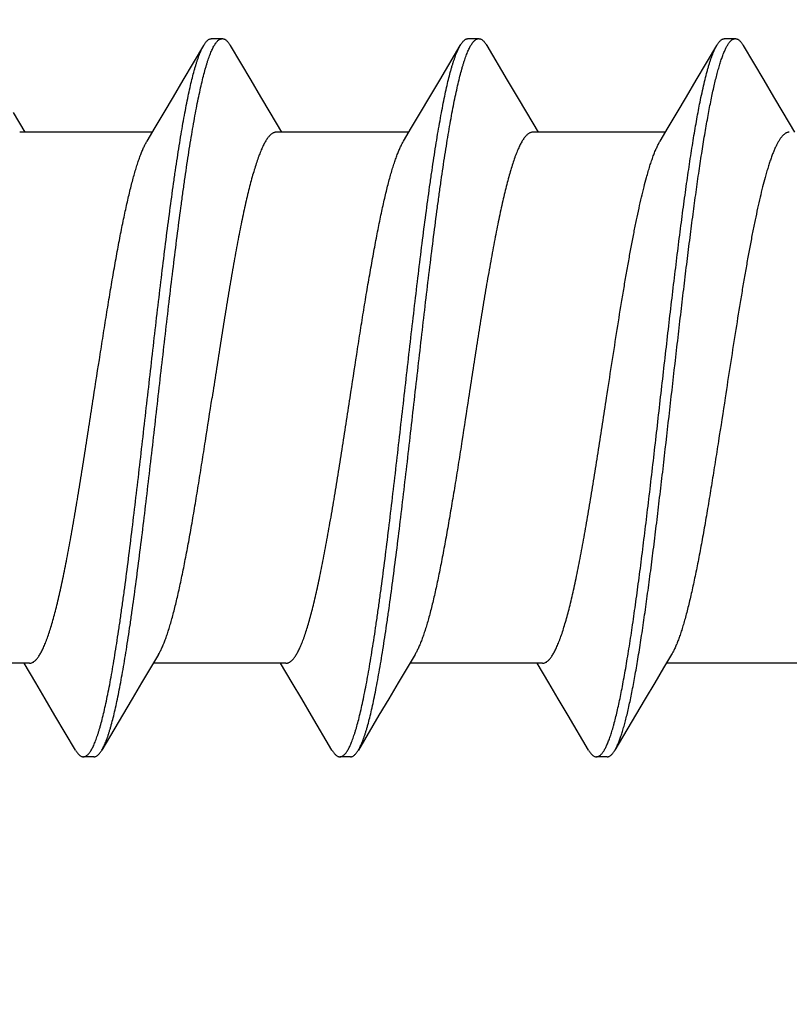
# Model space of a CAD drawing. Header units: feet. Extents: x -114 to 1432, y 355 to 669.
# Tile 170 of 197: x 1247.579 to 1247.986, y 495.868 to 496.388. Entities that reach past the tile are written whole.
import ezdxf

# ---------------------------------------------------------------- set-up
doc = ezdxf.new("R2010")
doc.units = ezdxf.units.FT
doc.header["$MEASUREMENT"] = 0
doc.layers.add('-HARDWARE', color=7, linetype='Continuous')
doc.layers.add('G-ANNO-DIM', color=2, linetype='Continuous')
doc.styles.add('Arial', font='arial.ttf')
doc.dimstyles.new('MS-16A', dxfattribs={"dimscale": 13, "dimtxt": 0.18, "dimasz": 0.18, "dimexe": 0.125, "dimexo": 0.0625, "dimgap": 0.03125, "dimtad": 1, "dimdec": 3, "dimzin": 3, "dimdsep": 46, "dimlunit": 4, "dimtxsty": 'Arial', "dimcen": 0.03125, "dimclrd": 2, "dimclre": 2, "dimclrt": 7, "dimadec": 1, "dimazin": 0, "dimtfac": 1, "dimtdec": 3, "dimtofl": 0, "dimtmove": 0, "dimatfit": 3, "dimfxl": 1, "dimtolj": 1, "dimtzin": 0, "dimarcsym": 0})

# ---------------------------------------------------------------- blocks, each defined once
blk = doc.blocks.new('*D636')
at = {"layer": 'Defpoints', "color": 0, "transparency": 16777216}
for p in [(1248.54362, 504.18809), (1239.0406, 456.18809), (1248.54362, 456.18809)]:
    blk.add_point(p, dxfattribs=at)
at = {"layer": 'G-ANNO-DIM', "color": 2, "lineweight": -2, "transparency": 16777216}
for p, q in [((1247.73112, 504.18809), (1237.4156, 504.18809)), ((1239.0406, 501.84809), (1239.0406, 458.52809)), ((1247.73112, 456.18809), (1237.4156, 456.18809))]:
    blk.add_line(p, q, dxfattribs=at)
at = {"layer": 'G-ANNO-DIM', "color": 2, "transparency": 16777216}
for points in [[(1238.6506, 501.84809), (1239.4306, 501.84809), (1239.0406, 504.18809)], [(1238.6506, 458.52809), (1239.4306, 458.52809), (1239.0406, 456.18809)]]:
    blk.add_solid(points, dxfattribs=at)
at = {"layer": 'G-ANNO-DIM', "color": 7, "transparency": 16777216, "insert": (1237.43961, 480.18809), "char_height": 2.34, "attachment_point": 5, "rotation": 90, "style": 'Arial'}
blk.add_mtext('\\A1;4\'-0"', dxfattribs=at)
blk = doc.blocks.new('2.5IN_LAGSCREW')
at = {"layer": '-HARDWARE', "color": 7}
for p, q in [((1219.12441, 512.07626), (1219.1188, 512.07626)), ((1219.26, 512.07626), (1219.25439, 512.07626)), ((1219.39559, 512.07626), (1219.38998, 512.07626)), ((1219.13942, 512.05435), (1219.12861, 512.07268)), ((1219.27501, 512.05435), (1219.2642, 512.07268)), ((1219.4106, 512.05435), (1219.39979, 512.07268)), ((1219.09363, 512.03719), (1219.08747, 512.02684)), ((1219.22922, 512.03719), (1219.22306, 512.02684)), ((1219.36481, 512.03719), (1219.35865, 512.02684)), ((1219.5004, 512.03719), (1219.49424, 512.02684)), ((1219.15574, 512.02684), (1219.22585, 512.02684)), ((1219.29133, 512.02684), (1219.36144, 512.02684)), ((1219.42692, 512.02684), (1219.49703, 512.02684)), ((1219.08515, 511.74617), (1219.15526, 511.74617)), ((1219.21735, 511.73578), (1219.22354, 511.74617)), ((1219.22074, 511.74617), (1219.29085, 511.74617)), ((1219.35294, 511.73578), (1219.35913, 511.74617)), ((1219.35633, 511.74617), (1219.42644, 511.74617)), ((1219.48853, 511.73578), (1219.49472, 511.74617)), ((1219.49192, 511.74617), (1219.56203, 511.74617)), ((1219.17157, 511.71869), (1219.1824, 511.70032)), ((1219.30715, 511.71869), (1219.31799, 511.70032)), ((1219.44274, 511.71869), (1219.45357, 511.70032)), ((1219.18659, 511.69674), (1219.19221, 511.69674)), ((1219.32218, 511.69674), (1219.3278, 511.69674)), ((1219.45777, 511.69674), (1219.46339, 511.69674))]:
    blk.add_line(p, q, dxfattribs=at)
for points in [[(1219.1146, 512.07268), (1219.10377, 512.05431), (1219.09859, 512.04555), (1219.09363, 512.03719)], [(1219.25019, 512.07268), (1219.23936, 512.05431), (1219.23418, 512.04555), (1219.22922, 512.03719)], [(1219.38578, 512.07268), (1219.37495, 512.05431), (1219.36977, 512.04555), (1219.36481, 512.03719)], [(1219.15856, 512.02211), (1219.15429, 512.02927), (1219.14956, 512.03723), (1219.1446, 512.04558), (1219.13942, 512.05435)], [(1219.29415, 512.02211), (1219.28988, 512.02927), (1219.28515, 512.03723), (1219.28019, 512.04558), (1219.27501, 512.05435)], [(1219.42974, 512.02211), (1219.42547, 512.02927), (1219.42074, 512.03723), (1219.41578, 512.04558), (1219.4106, 512.05435)], [(1219.15244, 511.75089), (1219.1567, 511.74376), (1219.16142, 511.73581), (1219.16638, 511.72745), (1219.17157, 511.71869)], [(1219.28803, 511.75089), (1219.29228, 511.74376), (1219.29701, 511.73581), (1219.30197, 511.72745), (1219.30715, 511.71869)], [(1219.42362, 511.75089), (1219.42787, 511.74376), (1219.4326, 511.73581), (1219.43756, 511.72745), (1219.44274, 511.71869)], [(1219.1964, 511.70032), (1219.20721, 511.71866), (1219.2124, 511.72742), (1219.21735, 511.73578)], [(1219.33199, 511.70032), (1219.3428, 511.71866), (1219.34799, 511.72742), (1219.35294, 511.73578)], [(1219.46758, 511.70032), (1219.47839, 511.71866), (1219.48358, 511.72742), (1219.48853, 511.73578)]]:
    blk.add_lwpolyline(points, dxfattribs=at)
for points, knots in [([(1219.1188, 512.07626), (1219.11871, 512.07626), (1219.11853, 512.07625), (1219.11827, 512.07621), (1219.11801, 512.07614), (1219.11765, 512.076), (1219.1172, 512.07576), (1219.11667, 512.07536), (1219.11615, 512.07485), (1219.11562, 512.07423), (1219.1151, 512.0735), (1219.11477, 512.07297), (1219.1146, 512.07268)], [0, 0, 0, 0, 0.045699, 0.091915, 0.13915, 0.18787, 0.29134, 0.405275, 0.531793, 0.672419, 0.828232, 1, 1, 1, 1]), ([(1219.13159, 512.04386), (1219.13133, 512.04514), (1219.13082, 512.04762), (1219.13002, 512.05121), (1219.12922, 512.05459), (1219.12842, 512.05773), (1219.12763, 512.06064), (1219.12683, 512.06331), (1219.12603, 512.06573), (1219.12535, 512.06759), (1219.12481, 512.06896), (1219.12441, 512.06989), (1219.12401, 512.07076), (1219.12361, 512.07157), (1219.12321, 512.07232), (1219.12281, 512.073), (1219.12241, 512.07362), (1219.12201, 512.07417), (1219.12161, 512.07466), (1219.12121, 512.07508), (1219.12081, 512.07544), (1219.12041, 512.07574), (1219.12001, 512.07597), (1219.11961, 512.07614), (1219.1192, 512.07624), (1219.11893, 512.07626), (1219.1188, 512.07626)], [0, 0, 0, 0, 0.108674, 0.211335, 0.307849, 0.398119, 0.48206, 0.559598, 0.630685, 0.695297, 0.725179, 0.753449, 0.780117, 0.805195, 0.828701, 0.850658, 0.871099, 0.890064, 0.907609, 0.923803, 0.93874, 0.952539, 0.965352, 0.977371, 0.988831, 1, 1, 1, 1]), ([(1219.12861, 512.07268), (1219.12844, 512.07297), (1219.12811, 512.0735), (1219.12759, 512.07423), (1219.12706, 512.07485), (1219.12654, 512.07536), (1219.12601, 512.07576), (1219.12556, 512.076), (1219.1252, 512.07614), (1219.12494, 512.07621), (1219.12468, 512.07625), (1219.1245, 512.07626), (1219.12441, 512.07626)], [0, 0, 0, 0, 0.171767, 0.327582, 0.468206, 0.594725, 0.708661, 0.812129, 0.86085, 0.908085, 0.954301, 1, 1, 1, 1]), ([(1219.25439, 512.07626), (1219.2543, 512.07626), (1219.25412, 512.07625), (1219.25386, 512.07621), (1219.2536, 512.07614), (1219.25324, 512.076), (1219.25279, 512.07576), (1219.25226, 512.07536), (1219.25174, 512.07485), (1219.25121, 512.07423), (1219.25069, 512.0735), (1219.25036, 512.07297), (1219.25019, 512.07268)], [0, 0, 0, 0, 0.045699, 0.091915, 0.13915, 0.187871, 0.29134, 0.405275, 0.531794, 0.672418, 0.828232, 1, 1, 1, 1]), ([(1219.31799, 511.70032), (1219.31781, 511.70062), (1219.31747, 511.70124), (1219.31697, 511.70223), (1219.31648, 511.70332), (1219.31598, 511.70451), (1219.31549, 511.70579), (1219.31499, 511.70717), (1219.31449, 511.70865), (1219.314, 511.71021), (1219.3135, 511.71188), (1219.31282, 511.71427), (1219.31198, 511.7175), (1219.31099, 511.72164), (1219.31, 511.72612), (1219.30901, 511.73095), (1219.30802, 511.73611), (1219.30703, 511.74159), (1219.30604, 511.74737), (1219.30504, 511.75345), (1219.30405, 511.75981), (1219.30306, 511.76644), (1219.30172, 511.77578), (1219.30004, 511.788), (1219.29807, 511.80328), (1219.29609, 511.81927), (1219.29411, 511.83582), (1219.29213, 511.8528), (1219.28949, 511.87588), (1219.28686, 511.89906), (1219.28422, 511.92212), (1219.28224, 511.93906), (1219.28026, 511.95555), (1219.27828, 511.97147), (1219.27661, 511.98429), (1219.27527, 511.99416), (1219.27428, 512.00124), (1219.27329, 512.00806), (1219.27229, 512.01463), (1219.2713, 512.02093), (1219.27031, 512.02695), (1219.26932, 512.03266), (1219.26833, 512.03807), (1219.26734, 512.04316), (1219.26635, 512.04791), (1219.26536, 512.05232), (1219.26437, 512.05638), (1219.26352, 512.05954), (1219.26285, 512.06188), (1219.26235, 512.0635), (1219.26185, 512.06503), (1219.26136, 512.06646), (1219.26086, 512.0678), (1219.26037, 512.06904), (1219.25987, 512.07018), (1219.25938, 512.07123), (1219.25888, 512.07218), (1219.25838, 512.07303), (1219.25789, 512.07378), (1219.25739, 512.07444), (1219.2569, 512.07499), (1219.2564, 512.07545), (1219.2559, 512.07581), (1219.2554, 512.07607), (1219.25489, 512.07622), (1219.25455, 512.07626), (1219.25439, 512.07626)], [0, 0, 0, 0, 0.002665, 0.005556, 0.008677, 0.012029, 0.015615, 0.019435, 0.023489, 0.027776, 0.032297, 0.037049, 0.047241, 0.05834, 0.070327, 0.083182, 0.09688, 0.111395, 0.126699, 0.142762, 0.159551, 0.177033, 0.195172, 0.233269, 0.273528, 0.315616, 0.359183, 0.403864, 0.449287, 0.540835, 0.586194, 0.630769, 0.674188, 0.716089, 0.756123, 0.775336, 0.793959, 0.811954, 0.829284, 0.845914, 0.86181, 0.87694, 0.891275, 0.904787, 0.917449, 0.92924, 0.940138, 0.950126, 0.954774, 0.959191, 0.963374, 0.967323, 0.971039, 0.97452, 0.977769, 0.980787, 0.983576, 0.986141, 0.988487, 0.990622, 0.992557, 0.994308, 0.995894, 0.997345, 0.998699, 1, 1, 1, 1]), ([(1219.2642, 512.07268), (1219.26403, 512.07297), (1219.2637, 512.0735), (1219.26318, 512.07423), (1219.26265, 512.07485), (1219.26213, 512.07536), (1219.2616, 512.07576), (1219.26115, 512.076), (1219.26079, 512.07614), (1219.26053, 512.07621), (1219.26026, 512.07625), (1219.26009, 512.07626), (1219.26, 512.07626)], [0, 0, 0, 0, 0.171768, 0.327582, 0.468207, 0.594726, 0.70866, 0.81213, 0.86085, 0.908085, 0.954301, 1, 1, 1, 1]), ([(1219.38998, 512.07626), (1219.38989, 512.07626), (1219.38971, 512.07625), (1219.38945, 512.07621), (1219.38919, 512.07614), (1219.38883, 512.076), (1219.38838, 512.07576), (1219.38785, 512.07536), (1219.38733, 512.07485), (1219.3868, 512.07423), (1219.38628, 512.0735), (1219.38595, 512.07297), (1219.38578, 512.07268)], [0, 0, 0, 0, 0.045699, 0.091916, 0.13915, 0.187871, 0.291339, 0.405276, 0.531793, 0.672419, 0.828233, 1, 1, 1, 1]), ([(1219.45357, 511.70032), (1219.4534, 511.70062), (1219.45306, 511.70124), (1219.45256, 511.70223), (1219.45207, 511.70332), (1219.45157, 511.70451), (1219.45107, 511.70579), (1219.45058, 511.70717), (1219.45008, 511.70865), (1219.44959, 511.71021), (1219.44909, 511.71188), (1219.44841, 511.71427), (1219.44757, 511.7175), (1219.44658, 511.72164), (1219.44559, 511.72612), (1219.4446, 511.73095), (1219.44361, 511.73611), (1219.44262, 511.74159), (1219.44163, 511.74737), (1219.44063, 511.75345), (1219.43964, 511.75981), (1219.43865, 511.76644), (1219.43731, 511.77578), (1219.43563, 511.788), (1219.43366, 511.80328), (1219.43168, 511.81927), (1219.4297, 511.83582), (1219.42772, 511.8528), (1219.42508, 511.87588), (1219.42245, 511.89906), (1219.41981, 511.92212), (1219.41783, 511.93906), (1219.41585, 511.95555), (1219.41387, 511.97147), (1219.4122, 511.98429), (1219.41086, 511.99416), (1219.40987, 512.00124), (1219.40888, 512.00806), (1219.40788, 512.01463), (1219.40689, 512.02093), (1219.4059, 512.02695), (1219.40491, 512.03266), (1219.40392, 512.03807), (1219.40293, 512.04316), (1219.40194, 512.04791), (1219.40095, 512.05232), (1219.39996, 512.05638), (1219.39911, 512.05954), (1219.39844, 512.06188), (1219.39794, 512.0635), (1219.39744, 512.06503), (1219.39695, 512.06646), (1219.39645, 512.0678), (1219.39596, 512.06904), (1219.39546, 512.07018), (1219.39496, 512.07123), (1219.39447, 512.07218), (1219.39397, 512.07303), (1219.39348, 512.07378), (1219.39298, 512.07444), (1219.39249, 512.07499), (1219.39199, 512.07545), (1219.39149, 512.07581), (1219.39099, 512.07607), (1219.39048, 512.07622), (1219.39014, 512.07626), (1219.38998, 512.07626)], [0, 0, 0, 0, 0.002665, 0.005556, 0.008677, 0.012029, 0.015615, 0.019435, 0.023489, 0.027776, 0.032297, 0.037049, 0.047241, 0.05834, 0.070327, 0.083182, 0.09688, 0.111395, 0.126699, 0.142762, 0.159551, 0.177033, 0.195172, 0.233269, 0.273528, 0.315616, 0.359183, 0.403864, 0.449287, 0.540835, 0.586194, 0.630769, 0.674188, 0.716089, 0.756123, 0.775336, 0.793959, 0.811954, 0.829284, 0.845914, 0.86181, 0.87694, 0.891275, 0.904787, 0.917449, 0.92924, 0.940138, 0.950126, 0.954774, 0.959191, 0.963374, 0.967323, 0.971039, 0.97452, 0.977769, 0.980787, 0.983576, 0.986141, 0.988487, 0.990622, 0.992557, 0.994308, 0.995894, 0.997345, 0.998699, 1, 1, 1, 1]), ([(1219.39979, 512.07268), (1219.39962, 512.07297), (1219.39929, 512.0735), (1219.39876, 512.07423), (1219.39824, 512.07485), (1219.39772, 512.07536), (1219.39719, 512.07576), (1219.39666, 512.07605), (1219.39621, 512.07619), (1219.39585, 512.07625), (1219.39568, 512.07626), (1219.39559, 512.07626)], [0, 0, 0, 0, 0.171787, 0.327618, 0.46826, 0.594792, 0.70874, 0.812221, 0.908074, 0.954296, 1, 1, 1, 1]), ([(1219.13721, 512.04386), (1219.13686, 512.04556), (1219.13617, 512.04882), (1219.1351, 512.0535), (1219.13419, 512.05714), (1219.13346, 512.05984), (1219.13292, 512.06171), (1219.13239, 512.06347), (1219.13185, 512.06512), (1219.13131, 512.06665), (1219.13078, 512.06808), (1219.13024, 512.0694), (1219.1297, 512.0706), (1219.12917, 512.07168), (1219.1288, 512.07236), (1219.12861, 512.07268)], [0, 0, 0, 0, 0.172244, 0.331451, 0.477293, 0.545123, 0.609521, 0.670465, 0.727939, 0.781933, 0.832445, 0.879483, 0.923063, 0.963218, 1, 1, 1, 1]), ([(1219.3278, 511.69674), (1219.32763, 511.69674), (1219.32729, 511.69678), (1219.32678, 511.69694), (1219.32628, 511.69719), (1219.32578, 511.69755), (1219.32529, 511.69801), (1219.32479, 511.69856), (1219.32429, 511.69922), (1219.3238, 511.69997), (1219.3233, 511.70082), (1219.32281, 511.70177), (1219.32231, 511.70282), (1219.32182, 511.70397), (1219.32132, 511.70521), (1219.32082, 511.70654), (1219.32033, 511.70798), (1219.31983, 511.7095), (1219.31934, 511.71112), (1219.31866, 511.71346), (1219.31782, 511.71662), (1219.31683, 511.72068), (1219.31584, 511.72509), (1219.31485, 511.72985), (1219.31385, 511.73493), (1219.31286, 511.74034), (1219.31187, 511.74606), (1219.31088, 511.75207), (1219.30989, 511.75837), (1219.3089, 511.76494), (1219.3079, 511.77177), (1219.30691, 511.77884), (1219.30557, 511.78871), (1219.3039, 511.80154), (1219.30192, 511.81745), (1219.29995, 511.83395), (1219.29797, 511.85089), (1219.29532, 511.87395), (1219.2927, 511.89712), (1219.29005, 511.9202), (1219.28807, 511.93718), (1219.28609, 511.95374), (1219.28412, 511.96972), (1219.28214, 511.985), (1219.28047, 511.99723), (1219.27912, 512.00656), (1219.27813, 512.01319), (1219.27714, 512.01955), (1219.27615, 512.02563), (1219.27515, 512.03141), (1219.27416, 512.03689), (1219.27317, 512.04205), (1219.27218, 512.04688), (1219.27119, 512.05137), (1219.2702, 512.05551), (1219.26936, 512.05873), (1219.26868, 512.06113), (1219.26819, 512.06279), (1219.26769, 512.06436), (1219.26719, 512.06583), (1219.2667, 512.06721), (1219.2662, 512.06849), (1219.26571, 512.06968), (1219.26521, 512.07077), (1219.26471, 512.07177), (1219.26437, 512.07239), (1219.2642, 512.07268)], [0, 0, 0, 0, 0.001301, 0.002655, 0.004106, 0.005692, 0.007443, 0.009378, 0.011513, 0.013859, 0.016424, 0.019213, 0.022231, 0.02548, 0.028961, 0.032677, 0.036626, 0.040809, 0.045226, 0.049874, 0.059862, 0.07076, 0.082551, 0.095213, 0.108725, 0.12306, 0.13819, 0.154086, 0.170716, 0.188046, 0.206041, 0.224664, 0.243877, 0.283911, 0.325812, 0.369231, 0.413806, 0.459165, 0.550713, 0.596136, 0.640817, 0.684384, 0.726472, 0.766731, 0.804828, 0.822967, 0.840449, 0.857238, 0.873301, 0.888605, 0.90312, 0.916818, 0.929673, 0.94166, 0.952759, 0.962951, 0.967703, 0.972224, 0.976511, 0.980565, 0.984385, 0.987971, 0.991323, 0.994444, 0.997335, 1, 1, 1, 1]), ([(1219.46339, 511.69674), (1219.46322, 511.69674), (1219.46288, 511.69678), (1219.46237, 511.69694), (1219.46187, 511.69719), (1219.46137, 511.69755), (1219.46088, 511.69801), (1219.46038, 511.69856), (1219.45988, 511.69922), (1219.45939, 511.69997), (1219.45889, 511.70082), (1219.4584, 511.70177), (1219.4579, 511.70282), (1219.45741, 511.70397), (1219.45691, 511.70521), (1219.45641, 511.70654), (1219.45592, 511.70798), (1219.45542, 511.7095), (1219.45493, 511.71112), (1219.45425, 511.71346), (1219.4534, 511.71662), (1219.45242, 511.72068), (1219.45143, 511.72509), (1219.45043, 511.72985), (1219.44944, 511.73493), (1219.44845, 511.74034), (1219.44746, 511.74606), (1219.44647, 511.75207), (1219.44548, 511.75837), (1219.44449, 511.76494), (1219.44349, 511.77177), (1219.4425, 511.77884), (1219.44116, 511.78871), (1219.43949, 511.80154), (1219.43751, 511.81745), (1219.43553, 511.83395), (1219.43356, 511.85089), (1219.43091, 511.87395), (1219.42829, 511.89712), (1219.42564, 511.9202), (1219.42366, 511.93718), (1219.42168, 511.95374), (1219.41971, 511.96972), (1219.41773, 511.985), (1219.41606, 511.99723), (1219.41471, 512.00656), (1219.41372, 512.01319), (1219.41273, 512.01955), (1219.41174, 512.02563), (1219.41074, 512.03141), (1219.40975, 512.03689), (1219.40876, 512.04205), (1219.40777, 512.04688), (1219.40678, 512.05137), (1219.40579, 512.05551), (1219.40495, 512.05873), (1219.40427, 512.06113), (1219.40378, 512.06279), (1219.40328, 512.06436), (1219.40278, 512.06583), (1219.40229, 512.06721), (1219.40179, 512.06849), (1219.4013, 512.06968), (1219.4008, 512.07077), (1219.4003, 512.07177), (1219.39996, 512.07239), (1219.39979, 512.07268)], [0, 0, 0, 0, 0.001301, 0.002655, 0.004106, 0.005692, 0.007443, 0.009378, 0.011513, 0.013859, 0.016424, 0.019213, 0.022231, 0.02548, 0.028961, 0.032677, 0.036626, 0.040809, 0.045226, 0.049874, 0.059862, 0.07076, 0.082551, 0.095213, 0.108725, 0.12306, 0.13819, 0.154086, 0.170716, 0.188046, 0.206041, 0.224664, 0.243877, 0.283911, 0.325812, 0.369231, 0.413806, 0.459165, 0.550713, 0.596136, 0.640817, 0.684384, 0.726472, 0.766731, 0.804828, 0.822967, 0.840449, 0.857238, 0.873301, 0.888605, 0.90312, 0.916818, 0.929673, 0.94166, 0.952759, 0.962951, 0.967703, 0.972224, 0.976511, 0.980565, 0.984385, 0.987971, 0.991323, 0.994444, 0.997335, 1, 1, 1, 1]), ([(1219.1824, 511.70032), (1219.18226, 511.70055), (1219.18199, 511.70104), (1219.18159, 511.70181), (1219.18119, 511.70264), (1219.1808, 511.70354), (1219.1804, 511.70449), (1219.17986, 511.70588), (1219.17918, 511.70778), (1219.17839, 511.71024), (1219.1776, 511.71294), (1219.17681, 511.71587), (1219.17602, 511.71903), (1219.17523, 511.72242), (1219.17444, 511.72603), (1219.17364, 511.72986), (1219.17285, 511.7339), (1219.17206, 511.73814), (1219.17127, 511.74259), (1219.17047, 511.74723), (1219.1694, 511.75379), (1219.16806, 511.76242), (1219.16648, 511.77328), (1219.1649, 511.78475), (1219.16331, 511.79677), (1219.16173, 511.80927), (1219.16015, 511.82219), (1219.15857, 511.83546), (1219.15644, 511.85364), (1219.15381, 511.87669), (1219.15118, 511.89982), (1219.14907, 511.91828), (1219.14748, 511.93192), (1219.1459, 511.94532), (1219.14432, 511.95839), (1219.14274, 511.97108), (1219.14115, 511.98331), (1219.13957, 511.99501), (1219.13799, 512.00613), (1219.13641, 512.01661), (1219.13507, 512.0249), (1219.13399, 512.03117), (1219.1332, 512.03558), (1219.13241, 512.03979), (1219.13187, 512.04253), (1219.13159, 512.04386)], [0, 0, 0, 0, 0.002329, 0.004816, 0.007464, 0.010275, 0.013249, 0.016387, 0.023158, 0.030586, 0.038671, 0.047405, 0.056782, 0.066792, 0.077425, 0.088669, 0.10051, 0.112935, 0.125927, 0.139471, 0.15355, 0.183238, 0.214838, 0.248184, 0.283101, 0.319405, 0.356903, 0.395396, 0.434679, 0.514773, 0.595477, 0.635519, 0.675069, 0.713917, 0.751854, 0.78868, 0.824198, 0.858222, 0.89057, 0.921074, 0.949576, 0.963029, 0.975928, 0.988258, 1, 1, 1, 1]), ([(1219.19221, 511.69674), (1219.19206, 511.69674), (1219.19177, 511.69677), (1219.19133, 511.69689), (1219.1909, 511.69708), (1219.19047, 511.69735), (1219.19004, 511.69769), (1219.18961, 511.6981), (1219.18918, 511.69859), (1219.18875, 511.69916), (1219.18832, 511.6998), (1219.18789, 511.70051), (1219.18746, 511.70129), (1219.18704, 511.70215), (1219.18661, 511.70308), (1219.18618, 511.70409), (1219.18575, 511.70516), (1219.18516, 511.70674), (1219.18443, 511.70888), (1219.18373, 511.71116), (1219.18317, 511.71311), (1219.18259, 511.71525), (1219.18186, 511.71808), (1219.18101, 511.72169), (1219.18015, 511.72556), (1219.17929, 511.72968), (1219.17843, 511.73405), (1219.17758, 511.73867), (1219.17672, 511.74351), (1219.17586, 511.74859), (1219.17469, 511.75578), (1219.17324, 511.76527), (1219.17153, 511.77723), (1219.16982, 511.78989), (1219.16811, 511.80315), (1219.1664, 511.81694), (1219.16469, 511.83118), (1219.16297, 511.84576), (1219.16068, 511.86564), (1219.1584, 511.88567), (1219.15612, 511.90573), (1219.15441, 511.92066), (1219.15269, 511.93537), (1219.15098, 511.94977), (1219.14927, 511.96377), (1219.14756, 511.97728), (1219.14584, 511.99021), (1219.14413, 512.00249), (1219.14269, 512.01227), (1219.14152, 512.01971), (1219.14066, 512.02498), (1219.1398, 512.03003), (1219.13895, 512.03485), (1219.13809, 512.03944), (1219.1375, 512.04242), (1219.13721, 512.04386)], [0, 0, 0, 0, 0.00122, 0.002477, 0.003803, 0.005228, 0.006775, 0.00846, 0.010299, 0.0123, 0.014472, 0.01682, 0.019349, 0.022062, 0.024962, 0.028049, 0.031326, 0.034792, 0.042293, 0.050553, 0.054966, 0.059566, 0.069322, 0.079813, 0.091024, 0.102941, 0.115547, 0.128826, 0.142757, 0.157321, 0.172494, 0.204582, 0.238823, 0.27501, 0.312917, 0.352311, 0.392945, 0.434566, 0.476915, 0.562732, 0.605662, 0.64825, 0.690228, 0.731333, 0.77131, 0.80991, 0.846891, 0.882026, 0.915098, 0.930797, 0.945905, 0.9604, 0.974261, 0.987468, 1, 1, 1, 1]), ([(1219.09026, 512.02684), (1219.0904, 512.02684), (1219.09067, 512.02682), (1219.09107, 512.02675), (1219.09147, 512.02663), (1219.09187, 512.02645), (1219.09227, 512.02624), (1219.09267, 512.02597), (1219.09307, 512.02566), (1219.09347, 512.02529), (1219.09387, 512.02488), (1219.09427, 512.02443), (1219.09467, 512.02392), (1219.09522, 512.02317), (1219.0959, 512.0221), (1219.0967, 512.02067), (1219.0975, 512.01906), (1219.09829, 512.01726), (1219.09909, 512.01529), (1219.09989, 512.01314), (1219.10069, 512.01081), (1219.10148, 512.00832), (1219.10228, 512.00566), (1219.1028, 512.00382), (1219.10306, 512.00288)], [0, 0, 0, 0, 0.014191, 0.028585, 0.043379, 0.05875, 0.07486, 0.091845, 0.109821, 0.128887, 0.149121, 0.17059, 0.193346, 0.217434, 0.269724, 0.327672, 0.391395, 0.460955, 0.536373, 0.617633, 0.704694, 0.797499, 0.895972, 1, 1, 1, 1]), ([(1219.22585, 512.02684), (1219.22603, 512.02684), (1219.22639, 512.02681), (1219.22692, 512.02668), (1219.22746, 512.02646), (1219.22799, 512.02616), (1219.22852, 512.02578), (1219.22905, 512.02531), (1219.22958, 512.02476), (1219.23011, 512.02413), (1219.23064, 512.02341), (1219.23117, 512.02262), (1219.2317, 512.02174), (1219.23223, 512.02078), (1219.23275, 512.01973), (1219.23328, 512.01861), (1219.23381, 512.01741), (1219.23434, 512.01613), (1219.23487, 512.01478), (1219.23559, 512.01282), (1219.23649, 512.01018), (1219.23755, 512.00679), (1219.2386, 512.0031), (1219.23966, 511.99914), (1219.24071, 511.9949), (1219.24177, 511.99041), (1219.24283, 511.98566), (1219.24388, 511.98067), (1219.24494, 511.97546), (1219.246, 511.97004), (1219.24706, 511.96441), (1219.24811, 511.95859), (1219.24954, 511.95051), (1219.25132, 511.94004), (1219.25343, 511.92711), (1219.25553, 511.91379), (1219.25764, 511.90021), (1219.25905, 511.89109), (1219.25975, 511.8865)], [0, 0, 0, 0, 0.003625, 0.007342, 0.011232, 0.015371, 0.019817, 0.02462, 0.029816, 0.035434, 0.041496, 0.048019, 0.055015, 0.062492, 0.070456, 0.078913, 0.087863, 0.097308, 0.107248, 0.117681, 0.140014, 0.164281, 0.190444, 0.218455, 0.24826, 0.279799, 0.313003, 0.347801, 0.384116, 0.421866, 0.460965, 0.501325, 0.542853, 0.629022, 0.718672, 0.810966, 0.905036, 1, 1, 1, 1]), ([(1219.36144, 512.02684), (1219.36162, 512.02684), (1219.36198, 512.02681), (1219.36251, 512.02668), (1219.36305, 512.02646), (1219.36358, 512.02616), (1219.36411, 512.02578), (1219.36464, 512.02531), (1219.36517, 512.02476), (1219.3657, 512.02413), (1219.36623, 512.02341), (1219.36676, 512.02262), (1219.36729, 512.02174), (1219.36782, 512.02078), (1219.36834, 512.01973), (1219.36887, 512.01861), (1219.3694, 512.01741), (1219.36993, 512.01613), (1219.37046, 512.01478), (1219.37118, 512.01282), (1219.37208, 512.01018), (1219.37313, 512.00679), (1219.37419, 512.0031), (1219.37525, 511.99914), (1219.3763, 511.9949), (1219.37736, 511.99041), (1219.37842, 511.98566), (1219.37947, 511.98067), (1219.38053, 511.97546), (1219.38159, 511.97004), (1219.38265, 511.96441), (1219.3837, 511.95859), (1219.38513, 511.95051), (1219.38691, 511.94004), (1219.38902, 511.92711), (1219.39112, 511.91379), (1219.39323, 511.90021), (1219.39464, 511.89109), (1219.39534, 511.8865)], [0, 0, 0, 0, 0.003625, 0.007342, 0.011232, 0.015371, 0.019817, 0.02462, 0.029816, 0.035434, 0.041496, 0.048019, 0.055015, 0.062492, 0.070456, 0.078913, 0.087863, 0.097308, 0.107248, 0.117681, 0.140014, 0.164281, 0.190444, 0.218455, 0.24826, 0.279799, 0.313003, 0.347801, 0.384116, 0.421866, 0.460965, 0.501325, 0.542853, 0.629022, 0.718672, 0.810966, 0.905036, 1, 1, 1, 1]), ([(1219.16574, 512.00288), (1219.16545, 512.00393), (1219.16487, 512.00598), (1219.16398, 512.00893), (1219.16308, 512.01167), (1219.16219, 512.0142), (1219.16129, 512.0165), (1219.1604, 512.01858), (1219.15951, 512.02044), (1219.15888, 512.02158), (1219.15856, 512.02211)], [0, 0, 0, 0, 0.159606, 0.309591, 0.449752, 0.579953, 0.700096, 0.810126, 0.910061, 1, 1, 1, 1]), ([(1219.32243, 511.8865), (1219.32126, 511.89413), (1219.31951, 511.90551), (1219.31715, 511.92057), (1219.31539, 511.93156), (1219.31363, 511.94226), (1219.31186, 511.95258), (1219.3101, 511.96246), (1219.30835, 511.97183), (1219.30686, 511.97929), (1219.30566, 511.98496), (1219.30478, 511.98896), (1219.30389, 511.9928), (1219.30301, 511.99646), (1219.30213, 511.99993), (1219.30125, 512.00322), (1219.30037, 512.0063), (1219.29948, 512.00919), (1219.2986, 512.01187), (1219.29772, 512.01435), (1219.29684, 512.0166), (1219.29596, 512.01864), (1219.29508, 512.02047), (1219.29446, 512.02159), (1219.29415, 512.02211)], [0, 0, 0, 0, 0.166713, 0.248705, 0.329069, 0.407282, 0.482834, 0.555238, 0.624027, 0.688765, 0.719486, 0.749045, 0.777396, 0.804498, 0.830311, 0.854798, 0.877927, 0.899668, 0.919997, 0.938894, 0.956344, 0.972342, 0.986889, 1, 1, 1, 1]), ([(1219.45802, 511.8865), (1219.45685, 511.89413), (1219.4551, 511.90551), (1219.45274, 511.92057), (1219.45098, 511.93156), (1219.44921, 511.94226), (1219.44745, 511.95258), (1219.44569, 511.96246), (1219.44393, 511.97183), (1219.44244, 511.97929), (1219.44125, 511.98496), (1219.44036, 511.98896), (1219.43948, 511.9928), (1219.4386, 511.99646), (1219.43772, 511.99993), (1219.43684, 512.00322), (1219.43596, 512.0063), (1219.43507, 512.00919), (1219.43419, 512.01187), (1219.43331, 512.01435), (1219.43243, 512.0166), (1219.43155, 512.01864), (1219.43067, 512.02047), (1219.43005, 512.02159), (1219.42974, 512.02211)], [0, 0, 0, 0, 0.166713, 0.248705, 0.329069, 0.407282, 0.482834, 0.555238, 0.624027, 0.688765, 0.719486, 0.749045, 0.777396, 0.804498, 0.830311, 0.854798, 0.877927, 0.899668, 0.919997, 0.938894, 0.956344, 0.972342, 0.986889, 1, 1, 1, 1]), ([(1219.10306, 512.00288), (1219.10352, 512.00121), (1219.10443, 511.99774), (1219.10574, 511.99233), (1219.10706, 511.98651), (1219.10837, 511.98033), (1219.10969, 511.97379), (1219.111, 511.96693), (1219.11232, 511.95977), (1219.11363, 511.95233), (1219.11495, 511.94465), (1219.11672, 511.93401), (1219.11892, 511.9203), (1219.12154, 511.90353), (1219.12328, 511.89221), (1219.12416, 511.8865)], [0, 0, 0, 0, 0.043759, 0.090925, 0.141346, 0.194853, 0.251261, 0.310376, 0.371988, 0.435878, 0.501816, 0.569566, 0.709513, 0.853691, 1, 1, 1, 1]), ([(1219.18684, 511.8865), (1219.18597, 511.89221), (1219.18422, 511.90353), (1219.18161, 511.9203), (1219.1794, 511.93401), (1219.17763, 511.94465), (1219.17631, 511.95233), (1219.175, 511.95977), (1219.17368, 511.96693), (1219.17237, 511.97379), (1219.17105, 511.98033), (1219.16974, 511.98651), (1219.16842, 511.99233), (1219.16711, 511.99774), (1219.1662, 512.00121), (1219.16574, 512.00288)], [0, 0, 0, 0, 0.146309, 0.290487, 0.430434, 0.498184, 0.564122, 0.628012, 0.689624, 0.748739, 0.805147, 0.858654, 0.909075, 0.956241, 1, 1, 1, 1]), ([(1219.12416, 511.8865), (1219.12533, 511.87887), (1219.12708, 511.86749), (1219.12945, 511.85244), (1219.13121, 511.84144), (1219.13297, 511.83074), (1219.13473, 511.82042), (1219.13649, 511.81054), (1219.13825, 511.80117), (1219.13974, 511.79371), (1219.14094, 511.78805), (1219.14182, 511.78404), (1219.1427, 511.7802), (1219.14358, 511.77655), (1219.14446, 511.77307), (1219.14535, 511.76979), (1219.14623, 511.7667), (1219.14711, 511.76381), (1219.14799, 511.76113), (1219.14887, 511.75866), (1219.14975, 511.7564), (1219.15063, 511.75436), (1219.15151, 511.75254), (1219.15213, 511.75141), (1219.15244, 511.75089)], [0, 0, 0, 0, 0.166713, 0.248705, 0.329069, 0.407282, 0.482834, 0.555238, 0.624027, 0.688765, 0.719486, 0.749045, 0.777396, 0.804498, 0.830311, 0.854798, 0.877927, 0.899668, 0.919997, 0.938894, 0.956344, 0.972342, 0.986889, 1, 1, 1, 1]), ([(1219.22074, 511.74617), (1219.22056, 511.74617), (1219.2202, 511.7462), (1219.21967, 511.74633), (1219.21913, 511.74654), (1219.2186, 511.74684), (1219.21807, 511.74722), (1219.21754, 511.74769), (1219.21701, 511.74824), (1219.21648, 511.74887), (1219.21595, 511.74959), (1219.21543, 511.75039), (1219.2149, 511.75127), (1219.21437, 511.75223), (1219.21384, 511.75327), (1219.21331, 511.75439), (1219.21278, 511.75559), (1219.21225, 511.75687), (1219.21172, 511.75823), (1219.211, 511.76018), (1219.2101, 511.76282), (1219.20905, 511.76622), (1219.20799, 511.7699), (1219.20694, 511.77387), (1219.20588, 511.7781), (1219.20482, 511.7826), (1219.20377, 511.78734), (1219.20271, 511.79233), (1219.20165, 511.79754), (1219.20059, 511.80297), (1219.19954, 511.8086), (1219.19848, 511.81441), (1219.19705, 511.82249), (1219.19528, 511.83296), (1219.19317, 511.84589), (1219.19106, 511.85921), (1219.18895, 511.87279), (1219.18755, 511.88192), (1219.18684, 511.8865)], [0, 0, 0, 0, 0.003625, 0.007342, 0.011232, 0.015371, 0.019817, 0.02462, 0.029816, 0.035434, 0.041496, 0.048019, 0.055015, 0.062492, 0.070456, 0.078913, 0.087863, 0.097308, 0.107248, 0.117681, 0.140014, 0.164281, 0.190444, 0.218455, 0.24826, 0.279799, 0.313003, 0.347801, 0.384116, 0.421866, 0.460966, 0.501325, 0.542853, 0.629022, 0.718672, 0.810966, 0.905036, 1, 1, 1, 1]), ([(1219.25975, 511.8865), (1219.26092, 511.87887), (1219.26267, 511.86749), (1219.26504, 511.85244), (1219.2668, 511.84144), (1219.26856, 511.83074), (1219.27032, 511.82042), (1219.27208, 511.81054), (1219.27384, 511.80117), (1219.27533, 511.79371), (1219.27653, 511.78805), (1219.27741, 511.78404), (1219.27829, 511.7802), (1219.27917, 511.77655), (1219.28005, 511.77307), (1219.28094, 511.76979), (1219.28182, 511.7667), (1219.2827, 511.76381), (1219.28358, 511.76113), (1219.28446, 511.75866), (1219.28534, 511.7564), (1219.28622, 511.75436), (1219.2871, 511.75254), (1219.28772, 511.75141), (1219.28803, 511.75089)], [0, 0, 0, 0, 0.166713, 0.248705, 0.329069, 0.407282, 0.482834, 0.555238, 0.624027, 0.688765, 0.719486, 0.749045, 0.777396, 0.804498, 0.830311, 0.854798, 0.877927, 0.899668, 0.919997, 0.938894, 0.956344, 0.972342, 0.986889, 1, 1, 1, 1]), ([(1219.35633, 511.74617), (1219.35615, 511.74617), (1219.35579, 511.7462), (1219.35526, 511.74633), (1219.35472, 511.74654), (1219.35419, 511.74684), (1219.35366, 511.74722), (1219.35313, 511.74769), (1219.3526, 511.74824), (1219.35207, 511.74887), (1219.35154, 511.74959), (1219.35101, 511.75039), (1219.35049, 511.75127), (1219.34996, 511.75223), (1219.34943, 511.75327), (1219.3489, 511.75439), (1219.34837, 511.75559), (1219.34784, 511.75687), (1219.34731, 511.75823), (1219.34659, 511.76018), (1219.34569, 511.76282), (1219.34464, 511.76622), (1219.34358, 511.7699), (1219.34253, 511.77387), (1219.34147, 511.7781), (1219.34041, 511.7826), (1219.33936, 511.78734), (1219.3383, 511.79233), (1219.33724, 511.79754), (1219.33618, 511.80297), (1219.33513, 511.8086), (1219.33407, 511.81441), (1219.33264, 511.82249), (1219.33086, 511.83296), (1219.32876, 511.84589), (1219.32665, 511.85921), (1219.32454, 511.87279), (1219.32314, 511.88192), (1219.32243, 511.8865)], [0, 0, 0, 0, 0.003625, 0.007342, 0.011232, 0.015371, 0.019817, 0.02462, 0.029816, 0.035434, 0.041496, 0.048019, 0.055015, 0.062492, 0.070456, 0.078913, 0.087863, 0.097308, 0.107248, 0.117681, 0.140014, 0.164281, 0.190444, 0.218455, 0.24826, 0.279799, 0.313003, 0.347801, 0.384116, 0.421866, 0.460966, 0.501325, 0.542853, 0.629022, 0.718672, 0.810966, 0.905036, 1, 1, 1, 1]), ([(1219.42362, 511.75089), (1219.42331, 511.75141), (1219.42269, 511.75254), (1219.42181, 511.75436), (1219.42093, 511.7564), (1219.42005, 511.75866), (1219.41917, 511.76113), (1219.41829, 511.76381), (1219.41741, 511.7667), (1219.41653, 511.76979), (1219.41564, 511.77307), (1219.41476, 511.77655), (1219.41388, 511.7802), (1219.413, 511.78404), (1219.41211, 511.78805), (1219.41092, 511.79371), (1219.40943, 511.80117), (1219.40767, 511.81054), (1219.40591, 511.82042), (1219.40415, 511.83074), (1219.40239, 511.84144), (1219.40063, 511.85244), (1219.39826, 511.86749), (1219.39651, 511.87887), (1219.39534, 511.8865)], [0, 0, 0, 0, 0.013111, 0.027658, 0.043656, 0.061106, 0.080003, 0.100332, 0.122073, 0.145202, 0.169689, 0.195502, 0.222604, 0.250955, 0.280514, 0.311235, 0.375973, 0.444762, 0.517166, 0.592718, 0.670931, 0.751295, 0.833287, 1, 1, 1, 1]), ([(1219.49192, 511.74617), (1219.49174, 511.74617), (1219.49138, 511.7462), (1219.49085, 511.74633), (1219.49031, 511.74654), (1219.48978, 511.74684), (1219.48925, 511.74722), (1219.48872, 511.74769), (1219.48819, 511.74824), (1219.48766, 511.74887), (1219.48713, 511.74959), (1219.4866, 511.75039), (1219.48608, 511.75127), (1219.48555, 511.75223), (1219.48502, 511.75327), (1219.48449, 511.75439), (1219.48396, 511.75559), (1219.48343, 511.75687), (1219.4829, 511.75823), (1219.48218, 511.76018), (1219.48128, 511.76282), (1219.48023, 511.76622), (1219.47917, 511.7699), (1219.47812, 511.77387), (1219.47706, 511.7781), (1219.476, 511.7826), (1219.47495, 511.78734), (1219.47389, 511.79233), (1219.47283, 511.79754), (1219.47177, 511.80297), (1219.47072, 511.8086), (1219.46966, 511.81441), (1219.46823, 511.82249), (1219.46645, 511.83296), (1219.46435, 511.84589), (1219.46224, 511.85921), (1219.46013, 511.87279), (1219.45873, 511.88192), (1219.45802, 511.8865)], [0, 0, 0, 0, 0.003625, 0.007342, 0.011232, 0.015371, 0.019817, 0.02462, 0.029816, 0.035434, 0.041496, 0.048019, 0.055015, 0.062492, 0.070456, 0.078913, 0.087863, 0.097308, 0.107248, 0.117681, 0.140014, 0.164281, 0.190444, 0.218455, 0.24826, 0.279799, 0.313003, 0.347801, 0.384116, 0.421866, 0.460966, 0.501325, 0.542853, 0.629022, 0.718672, 0.810966, 0.905036, 1, 1, 1, 1]), ([(1219.18659, 511.69674), (1219.1865, 511.69674), (1219.18633, 511.69675), (1219.18607, 511.6968), (1219.1858, 511.69687), (1219.18544, 511.697), (1219.18499, 511.69725), (1219.18447, 511.69765), (1219.18394, 511.69816), (1219.18342, 511.69878), (1219.18289, 511.6995), (1219.18256, 511.70004), (1219.1824, 511.70032)], [0, 0, 0, 0, 0.045699, 0.091916, 0.13915, 0.187871, 0.291339, 0.405276, 0.531793, 0.672419, 0.828233, 1, 1, 1, 1]), ([(1219.1964, 511.70032), (1219.19624, 511.70004), (1219.1959, 511.6995), (1219.19538, 511.69878), (1219.19486, 511.69816), (1219.19433, 511.69765), (1219.19381, 511.69725), (1219.19328, 511.69696), (1219.19283, 511.69681), (1219.19247, 511.69675), (1219.19229, 511.69674), (1219.19221, 511.69674)], [0, 0, 0, 0, 0.171786, 0.327618, 0.46826, 0.594791, 0.70874, 0.812221, 0.908074, 0.954296, 1, 1, 1, 1]), ([(1219.32218, 511.69674), (1219.32209, 511.69674), (1219.32192, 511.69675), (1219.32165, 511.6968), (1219.32139, 511.69687), (1219.32103, 511.697), (1219.32058, 511.69725), (1219.32006, 511.69765), (1219.31953, 511.69816), (1219.31901, 511.69878), (1219.31848, 511.6995), (1219.31815, 511.70004), (1219.31799, 511.70032)], [0, 0, 0, 0, 0.045699, 0.091916, 0.13915, 0.18787, 0.29134, 0.405275, 0.531793, 0.672419, 0.828232, 1, 1, 1, 1]), ([(1219.33199, 511.70032), (1219.33183, 511.70004), (1219.33149, 511.6995), (1219.33097, 511.69878), (1219.33045, 511.69816), (1219.32992, 511.69765), (1219.32939, 511.69725), (1219.32894, 511.697), (1219.32859, 511.69687), (1219.32832, 511.6968), (1219.32806, 511.69675), (1219.32788, 511.69674), (1219.3278, 511.69674)], [0, 0, 0, 0, 0.171767, 0.327582, 0.468206, 0.594725, 0.708661, 0.812129, 0.86085, 0.908084, 0.954301, 1, 1, 1, 1]), ([(1219.45777, 511.69674), (1219.45768, 511.69674), (1219.45751, 511.69675), (1219.45724, 511.6968), (1219.45698, 511.69687), (1219.45662, 511.697), (1219.45617, 511.69725), (1219.45565, 511.69765), (1219.45512, 511.69816), (1219.4546, 511.69878), (1219.45407, 511.6995), (1219.45374, 511.70004), (1219.45357, 511.70032)], [0, 0, 0, 0, 0.045699, 0.091915, 0.13915, 0.187871, 0.29134, 0.405274, 0.531793, 0.672418, 0.828232, 1, 1, 1, 1]), ([(1219.46758, 511.70032), (1219.46742, 511.70004), (1219.46708, 511.6995), (1219.46656, 511.69878), (1219.46604, 511.69816), (1219.46551, 511.69765), (1219.46498, 511.69725), (1219.46453, 511.697), (1219.46418, 511.69687), (1219.46391, 511.6968), (1219.46365, 511.69675), (1219.46347, 511.69674), (1219.46339, 511.69674)], [0, 0, 0, 0, 0.171768, 0.327582, 0.468207, 0.594726, 0.70866, 0.812129, 0.86085, 0.908085, 0.954301, 1, 1, 1, 1])]:
    blk.add_open_spline(points, degree=3, knots=knots, dxfattribs=at)

msp = doc.modelspace()

# ---------------------------------------------------------------- block references
at = {"layer": '-HARDWARE', "xscale": -1}
msp.add_blockref('2.5IN_LAGSCREW', (2467.07624, -15.69841), dxfattribs=at)

# ---------------------------------------------------------------- dimensions: what is measured, and where the dimension line sits
at = {"layer": 'G-ANNO-DIM'}
dim = msp.add_linear_dim(base=(1239.0406, 456.18809), p1=(1248.54362, 504.18809), p2=(1248.54362, 456.18809), angle=90, dimstyle='MS-16A', dxfattribs=at)
dim.commit()
dim.dimension.update_dxf_attribs({"geometry": '*D636', "text_midpoint": (1239.0406, 480.18809), "dimtype": 160})

doc.saveas('drawing.dxf')
